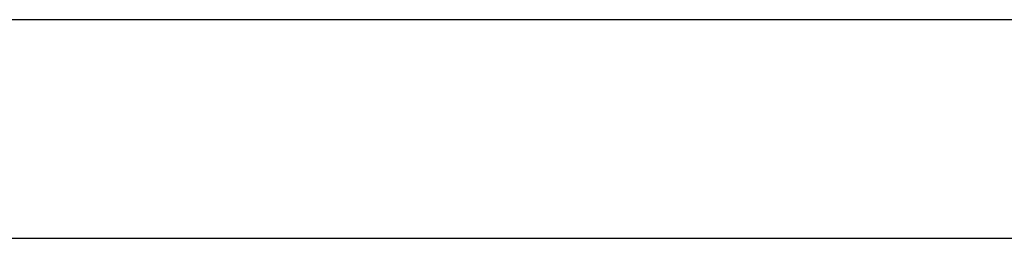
# Model space of a CAD drawing. Header units: metres. Extents: x 397.7 to 427.5, y 12.7 to 28.4.
# Tile 68 of 142: x 408.291 to 408.741, y 25.829 to 25.929. Entities that reach past the tile are written whole.
import ezdxf

# ---------------------------------------------------------------- set-up
doc = ezdxf.new("R2010")
doc.units = ezdxf.units.M
doc.layers.add('A-WALL-____-MCUT', color=7, linetype='Continuous', lineweight=25)
doc.layers.add('A-WALL-____-OTLN', color=7, linetype='Continuous', lineweight=25)

# ---------------------------------------------------------------- blocks, each defined once
blk = doc.blocks.new('Family - Evans P2-153089-05_CLI_AIRE_P2')
at = {"layer": 'A-WALL-____-MCUT', "color": 253, "true_color": 0xaaaaaa}
for p, q in [((2.75439, 0.1), (0, 0.1)), ((0, 0), (2.75439, 0))]:
    blk.add_line(p, q, dxfattribs=at)
at = {"layer": 'A-WALL-____-OTLN', "color": 253, "true_color": 0xaaaaaa}
for p, q in [((2.75439, 0.1), (0, 0.1)), ((0, 0), (2.75439, 0))]:
    blk.add_line(p, q, dxfattribs=at)
at = {"layer": 'A-WALL-____-OTLN', "color": 253, "lineweight": 18, "true_color": 0xaaaaaa}
blk.add_line((0, 0), (2.75439, 0), dxfattribs=at)
blk = doc.blocks.new('LONDR55-XX_ZZ-ARQ-CAA-M3D-Londres55_ifc-1-05_CLI_AIRE_P2')
at = {"layer": 'A-WALL-____-OTLN', "color": 253, "lineweight": 18, "true_color": 0xaaaaaa}
blk.add_blockref('Family - Evans P2-153089-05_CLI_AIRE_P2', (406.31097, 25.82946), dxfattribs=at)

msp = doc.modelspace()

# ---------------------------------------------------------------- block references
at = {"lineweight": 5}
msp.add_blockref('LONDR55-XX_ZZ-ARQ-CAA-M3D-Londres55_ifc-1-05_CLI_AIRE_P2', (0, 0), dxfattribs=at)

doc.saveas('drawing.dxf')
